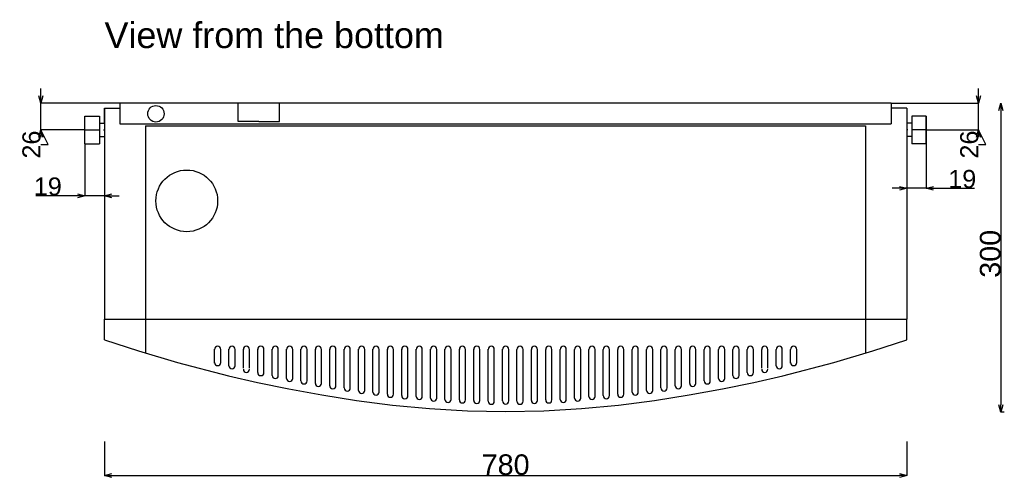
# Model space of a CAD drawing. Extents: x -700 to 2529, y -660 to 2065.
# Tile 2 of 5: x -82 to 875, y -660 to -214. Entities that reach past the tile are written whole.
import ezdxf

# ---------------------------------------------------------------- set-up
doc = ezdxf.new("R2010")
doc.units = 0
doc.header["$MEASUREMENT"] = 0
doc.linetypes.add('Achse', pattern=[11.5, 0, -4, 7.5, 0])
for name, color, linetype in [('Kóty délkové', 7, 'Continuous'), ('Oblouky a kružnice', 7, 'Continuous'), ('Textové bloky', 7, 'Continuous'), ('W_BETON_N2', 7, 'Continuous'), ('W_BETON_N4', 7, 'Continuous'), ('W_VERBLEND_N2', 7, 'Continuous'), ('Čáry', 7, 'Continuous')]:
    doc.layers.add(name, color=color, linetype=linetype)
doc.styles.add('GENERATED_STYLE_1', font='ARIAL.ttf')
doc.dimstyles.new('Dimstyle_4D6', dxfattribs={"dimtxt": 17.5, "dimasz": 7.125, "dimexe": 0.18, "dimexo": 0, "dimgap": 0.09, "dimtad": 1, "dimdec": 0, "dimzin": 0, "dimdsep": 46, "dimtxsty": 'GENERATED_STYLE_1', "dimblk": 'ARROWHEAD_3', "dimblk1": 'ARROWHEAD_3', "dimblk2": 'ARROWHEAD_3', "dimcen": 0.09, "dimclrd": 7, "dimclre": 7, "dimclrt": 7, "dimazin": 0, "dimtfac": 1, "dimtdec": 4, "dimtmove": 0, "dimatfit": 0, "dimfxl": 1, "dimtolj": 1, "dimtzin": 0, "dimarcsym": 0})
doc.dimstyles.new('Peter', dxfattribs={"dimtxt": 20, "dimasz": 7.125, "dimexe": 0.18, "dimexo": 0, "dimgap": 0.09, "dimtad": 1, "dimdec": 0, "dimzin": 0, "dimdsep": 46, "dimtxsty": 'GENERATED_STYLE_1', "dimblk": 'ARROWHEAD_3', "dimblk1": 'ARROWHEAD_3', "dimblk2": 'ARROWHEAD_3', "dimcen": 0.09, "dimclrd": 7, "dimclre": 7, "dimclrt": 7, "dimazin": 0, "dimtfac": 1, "dimtdec": 4, "dimtmove": 0, "dimatfit": 0, "dimfxl": 1, "dimtolj": 1, "dimtzin": 0, "dimarcsym": 0})

# ---------------------------------------------------------------- blocks, each defined once
blk = doc.blocks.new('SPLINE_3', base_point=(9842.74, 1896.99))
at = {"layer": 'W_VERBLEND_N2', "color": 7, "linetype": 'Continuous'}
blk.add_lwpolyline([(9842.74, 1896.99), (9875.71, 1886.05), (9913.7, 1874.84), (9963.16, 1861.99), (9991.52, 1855.46), (10021.94, 1849.14), (10054.15, 1843.23), (10087.9, 1837.93), (10122.89, 1833.45), (10158.88, 1830), (10195.59, 1827.78), (10232.74, 1826.99), (10269.9, 1827.78), (10306.61, 1830), (10342.59, 1833.45), (10377.59, 1837.93), (10411.33, 1843.23), (10443.55, 1849.14), (10473.97, 1855.46), (10502.33, 1861.99), (10551.79, 1874.84), (10589.78, 1886.05), (10622.74, 1896.99)], dxfattribs=at)
blk = doc.blocks.new('ARROWHEAD_3')
at = {"color": 0, "linetype": 'Continuous'}
blk.add_line((0, 0), (-1, 0), dxfattribs=at)
blk.add_lwpolyline([(-1, 0.2679), (0, 0), (-1, -0.2679)], dxfattribs=at)
blk = doc.blocks.new('*D182')
at = {"layer": 'Defpoints', "color": 0}
for p in [(765, -295), (849.85, -295), (799, -321)]:
    blk.add_point(p, dxfattribs=at)
at = {"layer": 'Kóty délkové', "color": 7, "linetype": 'Continuous', "lineweight": -2}
for p, q in [((849.85, -295), (849.85, -280.75)), ((765, -295), (850.03, -295)), ((849.85, -321), (849.85, -295)), ((799, -321), (850.03, -321)), ((856.98, -335.25), (849.85, -321)), ((849.85, -335.25), (856.98, -335.25))]:
    blk.add_line(p, q, dxfattribs=at)
at = {"layer": 'Kóty délkové', "color": 7, "lineweight": -2, "xscale": 7.124999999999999, "yscale": 7.124999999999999, "zscale": 7.124999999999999}
for p, rotation in [((849.85, -295), 270), ((849.85, -321), 90)]:
    blk.add_blockref('ARROWHEAD_3', p, dxfattribs=dict(at, rotation=rotation))
at = {"layer": 'Kóty délkové', "color": 7, "linetype": 'Continuous', "insert": (840.83, -335.25), "char_height": 17.5, "attachment_point": 5, "rotation": 90, "style": 'GENERATED_STYLE_1'}
blk.add_mtext('\\A1;26', dxfattribs=at)
blk = doc.blocks.new('*D183')
at = {"layer": 'Defpoints', "color": 0}
for p in [(-61.95, -295), (15, -295), (-19, -321)]:
    blk.add_point(p, dxfattribs=at)
at = {"layer": 'Kóty délkové', "color": 7, "linetype": 'Continuous', "lineweight": -2}
for p, q in [((-61.95, -295), (-61.95, -280.75)), ((15, -295), (-62.13, -295)), ((-61.95, -321), (-61.95, -295)), ((-19, -321), (-62.13, -321)), ((-54.82, -335.25), (-61.95, -321)), ((-61.95, -335.25), (-54.82, -335.25))]:
    blk.add_line(p, q, dxfattribs=at)
at = {"layer": 'Kóty délkové', "color": 7, "lineweight": -2, "xscale": 7.124999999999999, "yscale": 7.124999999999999, "zscale": 7.124999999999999}
for p, rotation in [((-61.95, -295), 269.9999999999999), ((-61.95, -321), 89.99999999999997)]:
    blk.add_blockref('ARROWHEAD_3', p, dxfattribs=dict(at, rotation=rotation))
at = {"layer": 'Kóty délkové', "color": 7, "linetype": 'Continuous', "insert": (-70.97, -335.25), "char_height": 17.5, "attachment_point": 5, "rotation": 90, "style": 'GENERATED_STYLE_1'}
blk.add_mtext('\\A1;26', dxfattribs=at)
blk = doc.blocks.new('*D184')
at = {"layer": 'Defpoints', "color": 0}
for p in [(0, -300), (-19, -334.5), (-19, -385.11)]:
    blk.add_point(p, dxfattribs=at)
at = {"layer": 'Kóty délkové', "color": 7, "linetype": 'Continuous', "lineweight": -2}
for p, q in [((0, -300), (0, -385.29)), ((-19, -334.5), (-19, -385.29)), ((-19, -385.11), (-66.92, -385.11)), ((-19, -385.11), (-33.25, -385.11)), ((0, -385.11), (-19, -385.11)), ((0, -385.11), (14.25, -385.11))]:
    blk.add_line(p, q, dxfattribs=at)
at = {"layer": 'Kóty délkové', "color": 7, "lineweight": -2, "xscale": 7.124999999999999, "yscale": 7.124999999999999, "zscale": 7.124999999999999}
blk.add_blockref('ARROWHEAD_3', (-19, -385.11), dxfattribs=at)
at = {"layer": 'Kóty délkové', "color": 7, "lineweight": -2, "xscale": 7.124999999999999, "yscale": 7.124999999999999, "zscale": 7.124999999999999, "rotation": 180}
blk.add_blockref('ARROWHEAD_3', (0, -385.11), dxfattribs=at)
at = {"layer": 'Kóty délkové', "color": 7, "linetype": 'Continuous', "insert": (-55.11, -376.08), "char_height": 17.5, "attachment_point": 5, "style": 'GENERATED_STYLE_1'}
blk.add_mtext('\\A1;19', dxfattribs=at)
blk = doc.blocks.new('*D185')
at = {"layer": 'Defpoints', "color": 0}
for p in [(780, -300), (799, -307.5), (780, -377.81)]:
    blk.add_point(p, dxfattribs=at)
at = {"layer": 'Kóty délkové', "color": 7, "linetype": 'Continuous', "lineweight": -2}
for p, q in [((780, -300), (780, -377.99)), ((799, -307.5), (799, -377.99)), ((780, -377.81), (765.75, -377.81)), ((799, -377.81), (780, -377.81)), ((799, -377.81), (845.78, -377.81)), ((799, -377.81), (813.25, -377.81))]:
    blk.add_line(p, q, dxfattribs=at)
at = {"layer": 'Kóty délkové', "color": 7, "lineweight": -2, "xscale": 7.124999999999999, "yscale": 7.124999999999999, "zscale": 7.124999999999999}
blk.add_blockref('ARROWHEAD_3', (780, -377.81), dxfattribs=at)
at = {"layer": 'Kóty délkové', "color": 7, "lineweight": -2, "xscale": 7.124999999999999, "yscale": 7.124999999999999, "zscale": 7.124999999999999, "rotation": 180}
blk.add_blockref('ARROWHEAD_3', (799, -377.81), dxfattribs=at)
at = {"layer": 'Kóty délkové', "color": 7, "linetype": 'Continuous', "insert": (833.98, -368.79), "char_height": 17.5, "attachment_point": 5, "style": 'GENERATED_STYLE_1'}
blk.add_mtext('\\A1;19', dxfattribs=at)
blk = doc.blocks.new('*D276')
at = {"color": 7, "linetype": 'Continuous', "lineweight": -2}
for p, q in [((871.56, -295.13), (871.38, -295.13)), ((871.56, -302.26), (871.56, -588.32)), ((874.86, -595.44), (871.38, -595.44))]:
    blk.add_line(p, q, dxfattribs=at)
at = {"layer": 'Defpoints', "color": 0}
for p in [(871.56, -295.13), (871.56, -595.44), (874.86, -595.44)]:
    blk.add_point(p, dxfattribs=at)
at = {"color": 7, "lineweight": -2, "xscale": 7.124999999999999, "yscale": 7.124999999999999, "zscale": 7.124999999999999}
for p, rotation in [((871.56, -295.13), 90), ((871.56, -595.44), 270)]:
    blk.add_blockref('ARROWHEAD_3', p, dxfattribs=dict(at, rotation=rotation))
at = {"color": 7, "linetype": 'Continuous', "lineweight": 0, "insert": (861.26, -441.5), "char_height": 20, "attachment_point": 5, "rotation": 90, "style": 'GENERATED_STYLE_1'}
blk.add_mtext('\\A1;300', dxfattribs=at)
blk = doc.blocks.new('*D287')
at = {"color": 7, "linetype": 'Continuous', "lineweight": -2}
for p, q in [((0, -624.13), (0, -657.17)), ((780, -624.13), (780, -657.17)), ((7.12, -656.99), (772.87, -656.99))]:
    blk.add_line(p, q, dxfattribs=at)
at = {"layer": 'Defpoints', "color": 0}
for p in [(0, -624.13), (780, -624.13), (780, -656.99)]:
    blk.add_point(p, dxfattribs=at)
at = {"color": 7, "lineweight": -2, "xscale": 7.124999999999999, "yscale": 7.124999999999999, "zscale": 7.124999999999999, "rotation": 180}
blk.add_blockref('ARROWHEAD_3', (0, -656.99), dxfattribs=at)
at = {"color": 7, "lineweight": -2, "xscale": 7.124999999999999, "yscale": 7.124999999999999, "zscale": 7.124999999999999}
blk.add_blockref('ARROWHEAD_3', (780, -656.99), dxfattribs=at)
at = {"color": 7, "linetype": 'Continuous', "lineweight": 0, "insert": (390, -646.69), "char_height": 20, "attachment_point": 5, "style": 'GENERATED_STYLE_1'}
blk.add_mtext('\\A1;780', dxfattribs=at)

msp = doc.modelspace()

# ---------------------------------------------------------------- linework, layer by layer
at = {"layer": 'Oblouky a kružnice', "color": 7, "linetype": 'Continuous'}
for centre, radius in [((50, -305.31), 8), ((80, -390), 30)]:
    msp.add_circle(centre, radius, dxfattribs=at)
at = {"layer": 'W_BETON_N2', "color": 7, "linetype": 'Continuous'}
for p, q in [((15, -295), (15, -315)), ((0, -525), (0, -505)), ((780, -525), (780, -505)), ((107, -547.74), (107, -534.29)), ((113, -547.74), (113, -534.46)), ((121, -550.27), (121, -534.29)), ((127, -550.27), (127, -534.46)), ((135, -552.59), (135, -534.29)), ((141, -552.59), (141, -534.46)), ((149, -556.92), (149, -534.29)), ((155, -556.92), (155, -534.46)), ((163, -559.82), (163, -534.29)), ((169, -559.82), (169, -534.46)), ((177, -562.71), (177, -534.29)), ((183, -562.71), (183, -534.46)), ((191, -565.08), (191, -534.29)), ((197, -565.08), (197, -534.46)), ((205, -567.45), (205, -534.29)), ((211, -567.45), (211, -534.46)), ((219, -569.82), (219, -534.29)), ((225, -569.82), (225, -534.46)), ((233, -571.92), (233, -534.29)), ((239, -571.92), (239, -534.46)), ((247, -574.29), (247, -534.29)), ((253, -574.29), (253, -534.46)), ((261, -576), (261, -534.29)), ((267, -576), (267, -534.46)), ((275, -577.98), (275, -534.29)), ((281, -577.98), (281, -534.46)), ((289, -579.38), (289, -534.29)), ((295, -579.38), (295, -534.46)), ((303, -580.12), (303, -534.29)), ((309, -580.12), (309, -534.46)), ((317, -581.84), (317, -534.29)), ((323, -581.84), (323, -534.46)), ((331, -583.01), (331, -534.29)), ((337, -583.01), (337, -534.46)), ((345, -583.56), (345, -534.29)), ((351, -583.56), (351, -534.46)), ((359, -583.99), (359, -534.29)), ((365, -583.99), (365, -534.46)), ((373, -584.85), (373, -534.29)), ((379, -584.85), (379, -534.46)), ((387, -584.58), (387, -534.29)), ((393, -584.58), (393, -534.46)), ((401, -584.85), (401, -534.46)), ((407, -584.85), (407, -534.29)), ((415, -583.99), (415, -534.46)), ((421, -583.99), (421, -534.29)), ((429, -583.56), (429, -534.46)), ((435, -583.56), (435, -534.29)), ((443, -583.01), (443, -534.46)), ((449, -583.01), (449, -534.29)), ((457, -581.84), (457, -534.46)), ((463, -581.84), (463, -534.29)), ((471, -580.12), (471, -534.46)), ((477, -580.12), (477, -534.29)), ((485, -579.38), (485, -534.46)), ((491, -579.38), (491, -534.29)), ((499, -577.98), (499, -534.46)), ((505, -577.98), (505, -534.29)), ((513, -576), (513, -534.46)), ((519, -576), (519, -534.29)), ((527, -574.29), (527, -534.46)), ((533, -574.29), (533, -534.29)), ((541, -571.92), (541, -534.46)), ((547, -571.92), (547, -534.29)), ((555, -569.82), (555, -534.46)), ((561, -569.82), (561, -534.29)), ((569, -567.45), (569, -534.46)), ((575, -567.45), (575, -534.29)), ((583, -565.08), (583, -534.46)), ((589, -565.08), (589, -534.29)), ((597, -562.71), (597, -534.46)), ((603, -562.71), (603, -534.29)), ((611, -559.82), (611, -534.46)), ((617, -559.82), (617, -534.29)), ((625, -556.92), (625, -534.46)), ((631, -556.92), (631, -534.29)), ((639, -552.59), (639, -534.46)), ((645, -552.59), (645, -534.29)), ((653, -550.27), (653, -534.46)), ((659, -550.27), (659, -534.29)), ((667, -547.74), (667, -534.46)), ((673, -547.74), (673, -534.29))]:
    msp.add_line(p, q, dxfattribs=at)
at = {"layer": 'W_BETON_N4', "color": 7, "linetype": 'Continuous'}
for centre, start, end in [((110, -534.46), 0, 180), ((124, -534.46), 0, 180), ((138, -534.46), 0, 180), ((152, -534.46), 0, 180), ((166, -534.46), 0, 180), ((180, -534.46), 0, 180), ((194, -534.46), 0, 180), ((208, -534.46), 0, 180), ((222, -534.46), 0, 180), ((236, -534.46), 0, 180), ((250, -534.46), 0, 180), ((264, -534.46), 0, 180), ((278, -534.46), 0, 180), ((292, -534.46), 0, 180), ((306, -534.46), 0, 180), ((320, -534.46), 0, 180), ((334, -534.46), 0, 180), ((348, -534.46), 0, 180), ((362, -534.46), 0, 180), ((376, -534.46), 0, 180), ((390, -534.46), 0, 180), ((404, -534.46), 0, 180), ((418, -534.46), 0, 180), ((432, -534.46), 0, 180), ((446, -534.46), 0, 180), ((460, -534.46), 0, 180), ((474, -534.46), 0, 180), ((488, -534.46), 0, 180), ((502, -534.46), 0, 180), ((516, -534.46), 0, 180), ((530, -534.46), 0, 180), ((544, -534.46), 0, 180), ((558, -534.46), 0, 180), ((572, -534.46), 0, 180), ((586, -534.46), 0, 180), ((600, -534.46), 0, 180), ((614, -534.46), 0, 180), ((628, -534.46), 0, 180), ((642, -534.46), 0, 180), ((656, -534.46), 0, 180), ((670, -534.46), 0, 180), ((110, -547.19), 180, 0), ((124, -550.35), 180, 0), ((138, -553.77), 180, 0), ((642, -553.77), 180, 0), ((656, -550.35), 180, 0), ((670, -547.19), 180, 0), ((152, -556.92), 180, 0), ((166, -559.82), 180, 0), ((180, -562.71), 180, 0), ((600, -562.71), 180, 0), ((614, -559.82), 180, 0), ((628, -556.92), 180, 0), ((194, -565.08), 180, 0), ((208, -567.45), 180, 0), ((222, -569.82), 180, 0), ((236, -571.92), 180, 0), ((250, -574.29), 180, 0), ((530, -574.29), 180, 0), ((544, -571.92), 180, 0), ((558, -569.82), 180, 0), ((572, -567.45), 180, 0), ((586, -565.08), 180, 0), ((264, -576), 180, 0), ((278, -577.98), 180, 0), ((292, -579.38), 180, 0), ((306, -580.12), 180, 0), ((320, -581.84), 180, 0), ((334, -583.01), 180, 0), ((348, -583.56), 180, 0), ((432, -583.56), 180, 0), ((446, -583.01), 180, 0), ((460, -581.84), 180, 0), ((474, -580.12), 180, 0), ((488, -579.38), 180, 0), ((502, -577.98), 180, 0), ((516, -576), 180, 0), ((362, -583.99), 180, 0), ((376, -584.85), 180, 0), ((390, -584.58), 180, 0), ((404, -584.85), 180, 0), ((418, -583.99), 180, 0)]:
    msp.add_arc(centre, 3, start, end, dxfattribs=at)
at = {"layer": 'Čáry', "color": 7, "linetype": 'Continuous'}
for p, q in [((15, -295), (15, -315)), ((765, -295), (15, -295)), ((130, -312.67), (130, -295)), ((170, -312.67), (170, -295)), ((765, -295), (765, -315)), ((0, -300), (15, -300)), ((0, -315), (0, -300)), ((780, -300), (765, -300)), ((780, -300), (780, -505)), ((0, -315), (0, -505)), ((15, -315), (765, -315)), ((150, -312.67), (130, -312.67)), ((150, -312.67), (170, -312.67)), ((40, -317), (740, -317)), ((40, -317), (40, -538.27)), ((740, -317), (740, -538.11)), ((0, -505), (780, -505))]:
    msp.add_line(p, q, dxfattribs=at)
at = {"layer": 'Čáry', "color": 1, "linetype": 'Continuous'}
for p, q in [((-19, -334.5), (-19, -307.5)), ((-19, -307.5), (-5, -307.5)), ((-5, -307.5), (-5, -334.5)), ((-5, -314.5), (0, -314.5)), ((785, -314.5), (780, -314.5)), ((799, -307.5), (785, -307.5)), ((785, -307.5), (785, -334.5)), ((799, -334.5), (799, -307.5)), ((-19, -321), (-5, -321)), ((799, -321), (785, -321)), ((-19, -334.5), (-5, -334.5)), ((-5, -327.5), (0, -327.5)), ((785, -327.5), (780, -327.5)), ((799, -334.5), (785, -334.5))]:
    msp.add_line(p, q, dxfattribs=at)
at = {"layer": 'Čáry', "color": 1, "linetype": 'Achse'}
for p, q in [((-5, -321), (0, -321)), ((785, -321), (780, -321))]:
    msp.add_line(p, q, dxfattribs=at)

# ---------------------------------------------------------------- block references
at = {"layer": 'W_VERBLEND_N2', "color": 7, "linetype": 'Continuous'}
msp.add_blockref('SPLINE_3', (0, -525), dxfattribs=at)

# ---------------------------------------------------------------- texts
at = {"layer": 'Textové bloky', "color": 7, "insert": (0, -216.39), "char_height": 25, "width": 340.4359, "attachment_point": 1, "style": 'GENERATED_STYLE_1'}
msp.add_mtext('{View from the bottom}', dxfattribs=at)

# ---------------------------------------------------------------- dimensions: what is measured, and where the dimension line sits
at = {"linetype": 'Continuous', "lineweight": 0}
dim = msp.add_linear_dim(base=(871.56, -595.44), p1=(871.56, -295.13), p2=(874.86, -595.44), angle=90, dimstyle='Peter', dxfattribs=at)
dim.commit()
dim.dimension.update_dxf_attribs({"geometry": '*D276', "text_midpoint": (871.56, -441.5), "dimtype": 160})
dim = msp.add_linear_dim(base=(780, -656.99), p1=(0, -624.13), p2=(780, -624.13), dimstyle='Peter', dxfattribs=at)
dim.commit()
dim.dimension.update_dxf_attribs({"geometry": '*D287', "text_midpoint": (390, -646.69)})
at = {"layer": 'Kóty délkové', "color": 7, "linetype": 'Continuous'}
for base, p1, p2, picture, middle in [((-61.95, -295), (-19, -321), (15, -295), '*D183', (-70.97, -335.25)), ((849.85, -295), (799, -321), (765, -295), '*D182', (840.83, -335.25))]:
    dim = msp.add_linear_dim(base=base, p1=p1, p2=p2, angle=90, dimstyle='Dimstyle_4D6', dxfattribs=at)
    dim.commit()
    dim.dimension.update_dxf_attribs({"geometry": picture, "text_midpoint": middle, "dimtype": 160, "text_rotation": 90})
for base, p1, p2, picture, middle in [((-19, -385.11), (0, -300), (-19, -334.5), '*D184', (-55.11, -385.11)), ((780, -377.81), (799, -307.5), (780, -300), '*D185', (833.98, -377.81))]:
    dim = msp.add_linear_dim(base=base, p1=p1, p2=p2, angle=180, dimstyle='Dimstyle_4D6', dxfattribs=at)
    dim.commit()
    dim.dimension.update_dxf_attribs({"geometry": picture, "text_midpoint": middle, "dimtype": 160})

doc.saveas('drawing.dxf')
